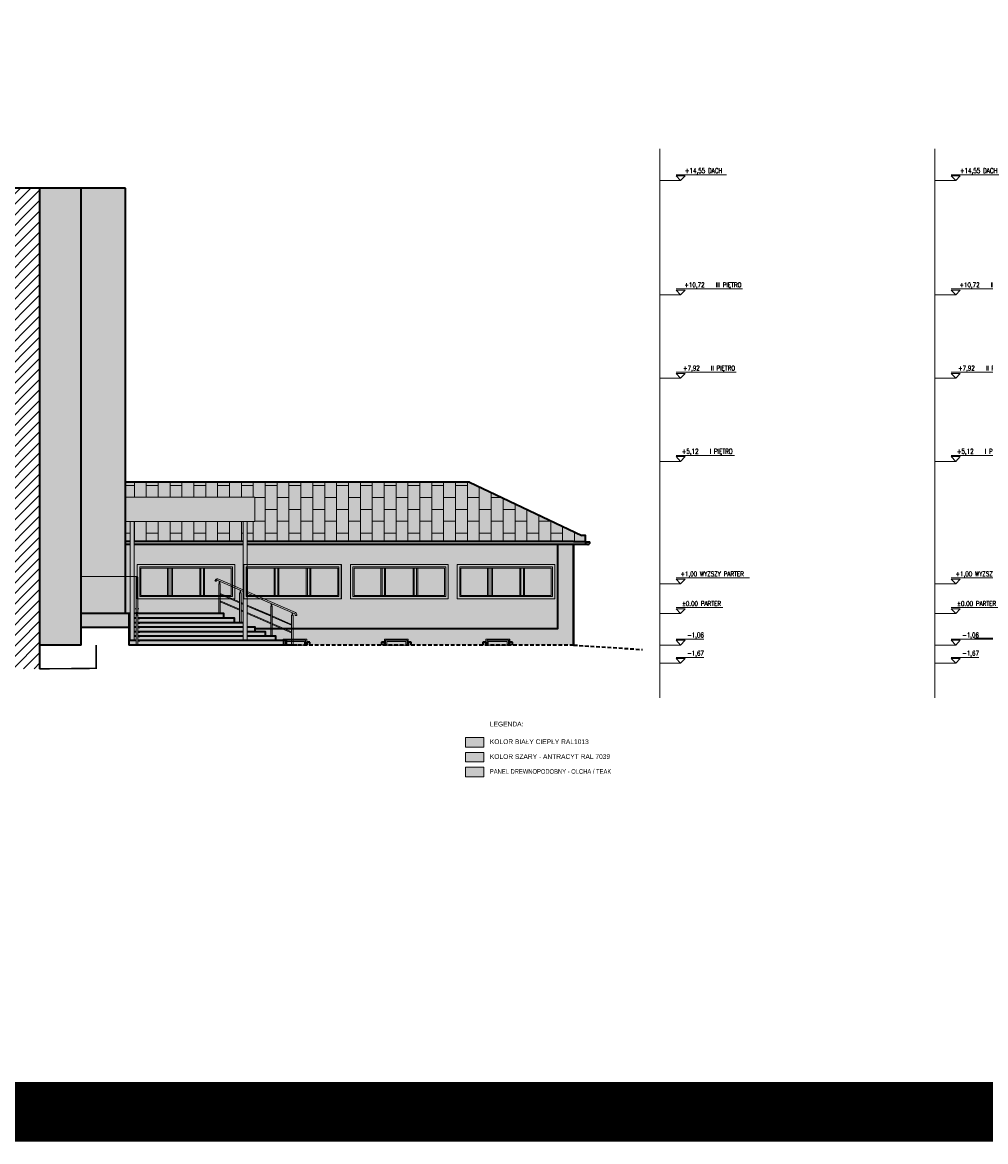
# Model space of a CAD drawing. Header units: inches. Extents: x 0 to 111471, y -105323 to 11070.
# Tile 211 of 256: x 49060 to 52299, y -39080 to -35317. Entities that reach past the tile are written whole.
import ezdxf
from ezdxf.enums import TextEntityAlignment as Align

# ---------------------------------------------------------------- set-up
doc = ezdxf.new("R2010")
doc.units = ezdxf.units.IN
doc.header["$MEASUREMENT"] = 0
doc.linetypes.add('DASHDOTX2', pattern=[50.8, 25.4, -12.7, 0, -12.7])
doc.linetypes.add('DASHED', pattern=[19.05, 12.7, -6.35])
for name, color, linetype, lineweight in [('888 drzwi i okna', 4, 'Continuous', 0), ('888 hatch antracyt szary', 251, 'Continuous', 0), ('888 hatch drewno', 35, 'Continuous', 0), ('888 hatch jasny beż', 7, 'Continuous', 0), ('888 opisy', 3, 'Continuous', 0), ('888 osie', 5, 'DASHDOTX2', 13), ('888 projektowane elementy', 6, 'Continuous', 13), ('888 sciany istniejące', 2, 'Continuous', 35), ('888 widok', 8, 'Continuous', 0)]:
    doc.layers.add(name, color=color, linetype=linetype, lineweight=lineweight)
doc.layers.add('888 opisy kolorow', color=11, linetype='Continuous')
doc.styles.get("Standard").update_dxf_attribs({"font": 'arial.ttf'})
doc.styles.add('TS 100_opisy', font='romans.shx', dxfattribs={"width": 0.7, "height": 16})
doc.styles.add('TS 100_STANDARD', font='arial.ttf', dxfattribs={"width": 0.8, "height": 16})

# ---------------------------------------------------------------- blocks, each defined once
blk = doc.blocks.new('G$C9D336F95')
for points in [[(0, 0), (0, -116), (328, -116), (328, 0)], [(8, -8), (8, -108), (320, -108), (320, -8)], [(12, -12), (12, -104), (316, -104), (316, -12)]]:
    blk.add_lwpolyline(points, close=True)
for points in [[(102, -12), (102, -104)], [(106, -12), (106, -104)], [(114, -12), (114, -104)], [(118, -12), (118, -104)], [(210, -12), (210, -104)], [(214, -12), (214, -104)], [(222, -12), (222, -104)], [(226, -12), (226, -104)]]:
    blk.add_lwpolyline(points)
blk = doc.blocks.new('G$CD9118410')
for points in [[(-316.7, 116), (0, 116), (0, 0), (-316.7, 0)], [(-316.7, 108), (-8, 108), (-8, 8), (-316.7, 8)], [(-226, 104), (-226, 12)], [(-222, 104), (-222, 12)], [(-214, 104), (-214, 12)], [(-210, 104), (-210, 12)], [(-118, 104), (-118, 12)], [(-114, 104), (-114, 12)], [(-106, 104), (-106, 12)], [(-102, 104), (-102, 12)]]:
    blk.add_lwpolyline(points)
blk.add_lwpolyline([(-12, 104), (-12, 12), (-316, 12), (-316, 104)], close=True)
blk = doc.blocks.new('bgfrbgft')
at = {"layer": '888 projektowane elementy', "ltscale": 0.01}
h = blk.add_hatch(color=7, dxfattribs=at)
h.dxf.hatch_style = 1
h.paths.add_polyline_path([(8438.8, -287.6), (8110.8, -287.6), (8110.8, -403.6), (8438.8, -403.6)])
h.paths.add_polyline_path([(8430.8, -295.6), (8430.8, -395.6), (8118.8, -395.6), (8118.8, -295.6)], flags=16)
h.paths.add_polyline_path([(8426.8, -299.6), (8426.8, -391.6), (8122.8, -391.6), (8122.8, -299.6)], flags=0)
h.paths.add_polyline_path([(8332.8, -299.6), (8324.8, -299.6), (8324.8, -391.6), (8332.8, -391.6)], flags=0)
h.paths.add_polyline_path([(8216.8, -391.6), (8224.8, -391.6), (8224.8, -299.6), (8216.8, -299.6)], flags=0)
h = blk.add_hatch(color=7, dxfattribs=at)
h.dxf.hatch_style = 1
h.paths.add_polyline_path([(8118.8, -295.6), (8118.8, -395.6), (8430.8, -395.6), (8430.8, -295.6)])
h.paths.add_polyline_path([(8426.8, -299.6), (8426.8, -391.6), (8122.8, -391.6), (8122.8, -299.6)], flags=16)
h = blk.add_hatch(color=7, dxfattribs=at)
h.dxf.hatch_style = 1
h.paths.add_polyline_path([(8212.8, -391.6), (8216.8, -391.6), (8216.8, -299.6), (8212.8, -299.6)])
h.paths.add_polyline_path([(8228.8, -299.6), (8224.8, -299.6), (8224.8, -391.6), (8228.8, -391.6)])
h.paths.add_polyline_path([(8320.8, -391.6), (8324.8, -391.6), (8324.8, -299.6), (8320.8, -299.6)])
h.paths.add_polyline_path([(8336.8, -299.6), (8332.8, -299.6), (8332.8, -391.6), (8336.8, -391.6)])
h = blk.add_hatch(color=7, dxfattribs=at)
h.dxf.hatch_style = 1
h.paths.add_polyline_path([(8216.8, -391.6), (8224.8, -391.6), (8224.8, -299.6), (8216.8, -299.6)])
h.paths.add_polyline_path([(8332.8, -299.6), (8324.8, -299.6), (8324.8, -391.6), (8332.8, -391.6)])
at = {"layer": '888 widok', "ltscale": 0.01}
h = blk.add_hatch(color=253, dxfattribs=at)
h.dxf.hatch_style = 1
h.paths.add_polyline_path([(8212.8, -391.6), (8212.8, -299.6), (8122.8, -299.6), (8122.8, -391.6)])
h.paths.add_polyline_path([(8320.8, -299.6), (8228.8, -299.6), (8228.8, -391.6), (8320.8, -391.6)])
h.paths.add_polyline_path([(8336.8, -299.6), (8336.8, -391.6), (8426.8, -391.6), (8426.8, -299.6)])
at = {"layer": '888 drzwi i okna', "ltscale": 1.6}
for points in [[(8438.8, -287.6), (8438.8, -403.6), (8110.8, -403.6), (8110.8, -287.6)], [(8430.8, -295.6), (8430.8, -395.6), (8118.8, -395.6), (8118.8, -295.6)], [(8426.8, -299.6), (8426.8, -391.6), (8122.8, -391.6), (8122.8, -299.6)]]:
    blk.add_lwpolyline(points, close=True, dxfattribs=at)
for points in [[(8212.8, -299.6), (8212.8, -391.6)], [(8216.8, -299.6), (8216.8, -391.6)], [(8224.8, -299.6), (8224.8, -391.6)], [(8228.8, -299.6), (8228.8, -391.6)], [(8320.8, -299.6), (8320.8, -391.6)], [(8324.8, -299.6), (8324.8, -391.6)], [(8332.8, -299.6), (8332.8, -391.6)], [(8336.8, -299.6), (8336.8, -391.6)]]:
    blk.add_lwpolyline(points, dxfattribs=at)
blk = doc.blocks.new('hgfd')
at = {"layer": '888 projektowane elementy', "ltscale": 0.01}
h = blk.add_hatch(color=252, dxfattribs=at)
h.dxf.hatch_style = 1
h.paths.add_polyline_path([(7952.8, 176, 0.482374), (7944.6, 170.4), (7944.2, 168.2), (7948, 167.9), (7948.8, 170.4, -0.494464), (7950.6, 171.5), (8038.4, 133.5), (8038.4, 138.9)])
h.paths.add_polyline_path([(8030.9, 128.7), (8025.9, 128.7), (8025.9, 30.4), (8030.9, 30.4)])
h.paths.add_polyline_path([(7960.9, 159.7), (7955.9, 159.7), (7955.9, 61.4), (7960.9, 61.4)])
h.paths.add_polyline_path([(7959.4, 167.7), (7957.4, 168.6), (7957.4, 159.7), (7959.4, 159.7)], flags=17)
h.paths.add_polyline_path([(8029.4, 137.4), (8027.4, 138.3), (8027.4, 128.7), (8029.4, 128.7)])
h.paths.add_polyline_path([(7960.9, 127.1), (7960.9, 123.8), (8025.9, 95.6), (8025.9, 98.9)])
h.paths.add_polyline_path([(7960.9, 102.1), (7960.9, 98.8), (8025.9, 70.6), (8025.9, 73.9)])
h.paths.add_polyline_path([(8038.4, 93.5), (8030.9, 96.7), (8030.9, 93.5), (8038.4, 90.2)])
h.paths.add_polyline_path([(8030.9, 71.7), (8030.9, 68.5), (8038.4, 65.2), (8038.4, 68.5)])
h.paths.add_polyline_path([(8033.4, 30.4), (8023.4, 30.4), (8023.4, 28.4), (8033.4, 28.4)])
h.paths.add_polyline_path([(7963.4, 61.4), (7953.4, 61.4), (7953.4, 59.4), (7963.4, 59.4)])
h.paths.add_polyline_path([(8135.9, 83.7), (8130.9, 83.7), (8130.9, -14.6), (8135.9, -14.6)])
h.paths.add_polyline_path([(8138.4, -14.6), (8128.4, -14.6), (8128.4, -16.6), (8138.4, -16.6)])
h.paths.add_polyline_path([(8134.4, 91.9), (8132.4, 92.8), (8132.4, 83.7), (8134.4, 83.7)], flags=17)
h.paths.add_polyline_path([(8051.4, 133.3), (8051.4, 127.9), (8211.3, 58.6, -0.264105), (8213.2, 53.2), (8218.1, 52.3, 0.286077), (8213.9, 62.9)])
h.paths.add_polyline_path([(8204.4, 61.6), (8202.4, 62.4), (8202.4, 53.7), (8204.4, 53.7)], flags=17)
h.paths.add_polyline_path([(8205.9, 53.7), (8200.9, 53.7), (8200.9, -44.6), (8205.9, -44.6)])
h.paths.add_polyline_path([(8208.4, -44.6), (8198.4, -44.6), (8198.4, -46.6), (8208.4, -46.6)])
h.paths.add_polyline_path([(8135.9, 51.2), (8135.9, 48), (8200.9, 19.8), (8200.9, 23.1)])
h.paths.add_polyline_path([(8135.9, 26.2), (8135.9, 23), (8200.9, -5.2), (8200.9, -1.9)])
h.paths.add_polyline_path([(8051.4, 87.9), (8051.4, 84.6), (8130.9, 50.1), (8130.9, 53.4)])
h.paths.add_polyline_path([(8051.4, 62.9), (8051.4, 59.6), (8130.9, 25.1), (8130.9, 28.4)])
at = {"layer": '888 opisy'}
for points in [[(7952.8, 176, 0.482374), (7944.6, 170.4), (7944.2, 168.2)], [(8038.4, 133.5), (7950.8, 171.5, 0.52543), (7948.8, 170.4), (7948, 167.9)], [(8218.1, 52.3, 0.286077), (8213.9, 62.9), (8051.4, 133.3)], [(8213.2, 53.2, 0.264105), (8211.3, 58.6), (8051.4, 127.9)]]:
    blk.add_lwpolyline(points, format="xyb", dxfattribs=at)
for points in [[(7944.2, 168.2), (7948, 167.9)], [(8038.4, 138.9), (7952.8, 176)], [(7955.9, 159.7), (7955.9, 61.4)], [(7955.9, 159.7), (7960.9, 159.7)], [(7957.4, 168.6), (7957.4, 159.7)], [(7959.4, 167.7), (7959.4, 159.7)], [(7960.9, 159.7), (7960.9, 61.4)], [(8025.9, 98.9), (7960.9, 127.1)], [(8025.9, 95.6), (7960.9, 123.8)], [(8025.9, 128.7), (8025.9, 30.4)], [(8030.9, 128.7), (8025.9, 128.7)], [(8027.4, 138.3), (8027.4, 128.7)], [(8029.4, 137.4), (8029.4, 128.7)], [(8030.9, 128.7), (8030.9, 30.4)], [(8038.4, 133.5), (8038.4, 138.9)], [(8051.4, 133.3), (8051.4, 127.9)], [(8025.9, 73.9), (7960.9, 102.1)], [(8025.9, 70.6), (7960.9, 98.8)], [(8038.4, 93.5), (8030.9, 96.7)], [(8038.4, 90.2), (8030.9, 93.5)], [(8038.4, 90.2), (8038.4, 93.5)], [(8130.9, 53.4), (8051.4, 87.9)], [(8051.4, 87.9), (8051.4, 84.6)], [(8130.9, 50.1), (8051.4, 84.6)], [(8130.9, 83.7), (8130.9, -14.6)], [(8135.9, 83.7), (8130.9, 83.7)], [(8132.4, 92.8), (8132.4, 83.7)], [(8134.4, 91.9), (8134.4, 83.7)], [(8135.9, 83.7), (8135.9, -14.6)], [(7963.4, 59.4), (7963.4, 61.4), (7953.4, 61.4), (7953.4, 59.4)], [(7963.4, 59.4), (7953.4, 59.4)], [(8038.4, 68.5), (8030.9, 71.7)], [(8038.4, 65.2), (8030.9, 68.5)], [(8038.4, 65.2), (8038.4, 68.5)], [(8130.9, 28.4), (8051.4, 62.9)], [(8051.4, 62.9), (8051.4, 59.6)], [(8130.9, 25.1), (8051.4, 59.6)], [(8200.9, 23.1), (8135.9, 51.2)], [(8200.9, 19.8), (8135.9, 48)], [(8200.9, 53.7), (8200.9, -44.6)], [(8205.9, 53.7), (8200.9, 53.7)], [(8202.4, 62.4), (8202.4, 53.7)], [(8204.4, 61.6), (8204.4, 53.7)], [(8205.9, 53.7), (8205.9, -44.6)], [(8218.1, 52.3), (8213.2, 53.2)], [(8033.4, 28.4), (8033.4, 30.4), (8023.4, 30.4), (8023.4, 28.4)], [(8033.4, 28.4), (8023.4, 28.4)], [(8200.9, -1.9), (8135.9, 26.2)], [(8200.9, -5.2), (8135.9, 23)], [(8138.4, -16.6), (8138.4, -14.6), (8128.4, -14.6), (8128.4, -16.6)], [(8138.4, -16.6), (8128.4, -16.6)], [(8208.4, -46.6), (8208.4, -44.6), (8198.4, -44.6), (8198.4, -46.6)], [(8208.4, -46.6), (8198.4, -46.6)]]:
    blk.add_lwpolyline(points, dxfattribs=at)
blk = doc.blocks.new('sdfg')
at = {"layer": '888 projektowane elementy', "ltscale": 0.01}
h = blk.add_hatch(color=252, dxfattribs=at)
h.dxf.hatch_style = 1
h.paths.add_polyline_path([(7915.4, 72.8, 1), (7910.4, 72.8, 1)])
h.paths.add_polyline_path([(7915.4, 72.8, -1), (7910.4, 72.8), (7910.4, -48.2, -1), (7915.4, -48.2)])
h.paths.add_polyline_path([(7910.4, -48.2, 1), (7915.4, -48.2, 1)])
h.paths.add_polyline_path([(7913.9, -50.5, -0.208712), (7911.9, -50.5), (7911.9, -55.4), (7913.9, -55.4)])
h.paths.add_polyline_path([(7915.4, -55.4), (7910.4, -55.4), (7910.4, -153.7), (7915.4, -153.7)])
h.paths.add_polyline_path([(7917.9, -155.7), (7917.9, -153.7), (7907.9, -153.7), (7907.9, -155.7)])
at = {"layer": '888 opisy'}
for points in [[(7910.4, 72.8), (7910.4, -48.2)], [(7915.4, -48.2), (7915.4, 72.8)], [(7910.4, -153.7), (7910.4, -55.4), (7915.4, -55.4), (7915.4, -153.7)], [(7911.9, -50.5), (7911.9, -55.4)], [(7913.9, -50.5), (7913.9, -55.4)], [(7907.9, -155.7), (7907.9, -153.7), (7917.9, -153.7), (7917.9, -155.7)], [(7907.9, -155.7), (7917.9, -155.7)]]:
    blk.add_lwpolyline(points, dxfattribs=at)
for centre in [(7912.9, 72.8), (7912.9, -48.2)]:
    blk.add_circle(centre, 2.5, dxfattribs=at)
blk = doc.blocks.new('WEDFVDSDV')
at = {"layer": '888 projektowane elementy', "ltscale": 0.01}
h = blk.add_hatch(color=7, dxfattribs=at)
h.dxf.hatch_style = 1
h.paths.add_polyline_path([(8935.9, 377.2), (8935.9, 361.2), (8939.9, 361.2), (8939.9, 381.2), (8859.9, 381.2), (8859.9, 361.2), (8863.9, 361.2), (8863.9, 377.2)])
h = blk.add_hatch(color=7, dxfattribs=at)
h.dxf.hatch_style = 1
h.paths.add_polyline_path([(8931.9, 373.2), (8931.9, 361.2), (8935.9, 361.2), (8935.9, 377.2), (8863.9, 377.2), (8863.9, 361.2), (8867.9, 361.2), (8867.9, 373.2)])
at = {"layer": '888 widok', "ltscale": 0.01}
h = blk.add_hatch(color=253, dxfattribs=at)
h.dxf.hatch_style = 1
h.paths.add_polyline_path([(8931.9, 361.2), (8931.9, 373.2), (8867.9, 373.2), (8867.9, 361.2)])
at = {"layer": '888 drzwi i okna'}
for points in [[(8859.9, 361.2), (8859.9, 381.2), (8939.9, 381.2), (8939.9, 361.2)], [(8863.9, 361.2), (8863.9, 377.2), (8935.9, 377.2), (8935.9, 361.2)], [(8859.9, 361.2), (8939.9, 361.2)], [(8867.9, 361.2), (8867.9, 373.2), (8931.9, 373.2), (8931.9, 361.2)]]:
    blk.add_lwpolyline(points, dxfattribs=at)
blk = doc.blocks.new('GFEDCVF')
at = {"layer": '888 projektowane elementy'}
blk.add_blockref('WEDFVDSDV', (0, 0), dxfattribs=at)
blk = doc.blocks.new('*U269')
blk.add_line((70.7, 10), (-7.5, 10))
for points in [[(0, 0), (-7.5, 8), (-7.5, 8)], [(-7.5, 8), (7.5, 8), (7.5, 8)], [(0, 0), (7.5, 8), (7.5, 8)]]:
    blk.add_lwpolyline(points)
blk.add_attdef('PSW', text='', height=8).set_placement((39.1, 12.9), align=Align.RIGHT)
blk = doc.blocks.new('*U13')
blk.add_line((39.1, 10), (-7.5, 10))
for points in [[(0, 0), (-7.5, 8), (-7.5, 8)], [(-7.5, 8), (7.5, 8), (7.5, 8)], [(0, 0), (7.5, 8), (7.5, 8)]]:
    blk.add_lwpolyline(points)
blk.add_attdef('PSW', text='', height=8).set_placement((39.1, 12.9), align=Align.RIGHT)
blk = doc.blocks.new('*U270')
blk.add_line((115.8, 10), (-7.5, 10))
for points in [[(0, 0), (-7.5, 8), (-7.5, 8)], [(-7.5, 8), (7.5, 8), (7.5, 8)], [(0, 0), (7.5, 8), (7.5, 8)]]:
    blk.add_lwpolyline(points)
blk.add_attdef('PSW', text='', height=8).set_placement((39.1, 12.9), align=Align.RIGHT)
blk = doc.blocks.new('*U271')
blk.add_line((90.5, 10), (-7.5, 10))
for points in [[(0, 0), (-7.5, 8), (-7.5, 8)], [(-7.5, 8), (7.5, 8), (7.5, 8)], [(0, 0), (7.5, 8), (7.5, 8)]]:
    blk.add_lwpolyline(points)
blk.add_attdef('PSW', text='', height=8).set_placement((39.1, 12.9), align=Align.RIGHT)
blk = doc.blocks.new('*U272')
blk.add_line((93.3, 10), (-7.5, 10))
for points in [[(0, 0), (-7.5, 8), (-7.5, 8)], [(-7.5, 8), (7.5, 8), (7.5, 8)], [(0, 0), (7.5, 8), (7.5, 8)]]:
    blk.add_lwpolyline(points)
blk.add_attdef('PSW', text='', height=8).set_placement((39.1, 12.9), align=Align.RIGHT)
blk = doc.blocks.new('*U273')
blk.add_line((104, 10), (-7.5, 10))
for points in [[(0, 0), (-7.5, 8), (-7.5, 8)], [(-7.5, 8), (7.5, 8), (7.5, 8)], [(0, 0), (7.5, 8), (7.5, 8)]]:
    blk.add_lwpolyline(points)
blk.add_attdef('PSW', text='', height=8).set_placement((39.1, 12.9), align=Align.RIGHT)
blk = doc.blocks.new('*U274')
blk.add_line((76.8, 10), (-7.5, 10))
for points in [[(0, 0), (-7.5, 8), (-7.5, 8)], [(-7.5, 8), (7.5, 8), (7.5, 8)], [(0, 0), (7.5, 8), (7.5, 8)]]:
    blk.add_lwpolyline(points)
blk.add_attdef('PSW', text='', height=8).set_placement((39.1, 12.9), align=Align.RIGHT)
blk = doc.blocks.new('G$C8580B5A5')
at = {"layer": '888 opisy'}
blk.add_line((0, -283.1), (0, 1562.8), dxfattribs=at)
for points in [[(70.2, 1455.7), (0, 1455.7)], [(70.2, 1071.7), (0, 1071.7)], [(70.2, 791.7), (0, 791.7)], [(70.2, 511.7), (0, 511.7)], [(70.2, 99.7), (0, 99.7)], [(70.2, 0), (0, 0)], [(70.2, -106), (0, -106)], [(70.2, -167.3), (0, -167.3)]]:
    blk.add_lwpolyline(points, dxfattribs=at)
ref = blk.add_blockref('*U274', (70.2, 1455.7), dxfattribs=dict(at, xscale=2, yscale=2, zscale=2))
ref.add_attrib('PSW', '+14,55 DACH', dxfattribs={"layer": '0', "height": 16, "style": 'TS 100_opisy', "width": 0.7}).set_placement((210.2, 1476.6), align=Align.BOTTOM_RIGHT)
ref = blk.add_blockref('*U273', (70.2, 1071.7), dxfattribs=dict(at, xscale=2, yscale=2, zscale=2))
ref.add_attrib('PSW', '+10,72    III PIĘTRO', dxfattribs={"layer": '0', "height": 16, "style": 'TS 100_opisy', "width": 0.7}).set_placement((274.4, 1092.6), align=Align.BOTTOM_RIGHT)
ref = blk.add_blockref('*U272', (70.2, 791.7), dxfattribs=dict(at, xscale=2, yscale=2, zscale=2))
ref.add_attrib('PSW', '+7,92    II PIĘTRO', dxfattribs={"layer": '0', "height": 16, "style": 'TS 100_opisy', "width": 0.7}).set_placement((253.5, 812.6), align=Align.BOTTOM_RIGHT)
at = {"layer": '888 opisy', "color": 254}
ref = blk.add_blockref('*U271', (70.2, 511.7), dxfattribs=dict(at, xscale=2, yscale=2, zscale=2))
ref.add_attrib('PSW', '+5,12    I PIĘTRO', dxfattribs={"layer": '0', "height": 16, "style": 'TS 100_opisy', "width": 0.7}).set_placement((244.8, 532.6), align=Align.BOTTOM_RIGHT)
at = {"layer": '888 opisy'}
ref = blk.add_blockref('*U270', (70.2, 99.7), dxfattribs=dict(at, xscale=2, yscale=2, zscale=2))
ref.add_attrib('PSW', '+1,00 WYZSZY PARTER', dxfattribs={"layer": '0', "height": 16, "style": 'TS 100_opisy', "width": 0.7}).set_placement((282.9, 120.6), align=Align.BOTTOM_RIGHT)
ref = blk.add_blockref('*U269', (70.2, 0), dxfattribs=dict(at, xscale=2, yscale=2, zscale=2))
ref.add_attrib('PSW', '%%p0.00 PARTER', dxfattribs={"layer": '0', "height": 16, "style": 'TS 100_opisy', "width": 0.7}).set_placement((206, 20.9), align=Align.BOTTOM_RIGHT)
ref = blk.add_blockref('*U13', (70.2, -106), dxfattribs=dict(at, xscale=2, yscale=2, zscale=2))
ref.add_attrib('PSW', '-1,06', dxfattribs={"layer": '0', "height": 16, "style": 'TS 100_opisy', "width": 0.7}).set_placement((148.4, -85.1), align=Align.BOTTOM_RIGHT)
ref = blk.add_blockref('*U13', (70.2, -167.3), dxfattribs=dict(at, xscale=2, yscale=2, zscale=2))
ref.add_attrib('PSW', '-1,67', dxfattribs={"layer": '0', "height": 16, "style": 'TS 100_opisy', "width": 0.7}).set_placement((148.4, -146.4), align=Align.BOTTOM_RIGHT)

msp = doc.modelspace()

# ---------------------------------------------------------------- hatches: boundary and pattern name
at = {"layer": '888 hatch antracyt szary', "ltscale": 0.01}
h = msp.add_hatch(color=256, dxfattribs=at)
h.dxf.hatch_style = 1
h.paths.add_polyline_path([(49119.299, -37410.735), (49257.977, -37410.678), (49257.977, -35874.678), (49118.664, -35874.678)])
h.paths.add_polyline_path([(49417.977, -37350.678), (49417.977, -37304.678), (49257.977, -37304.678), (49257.977, -37350.678)])
h = msp.add_hatch(color=256, dxfattribs=at)
h.dxf.hatch_style = 1
h.paths.add_polyline_path([(49406.664, -35874.678), (49257.977, -35874.678), (49257.977, -37179.678), (49406.664, -37179.678), (49406.664, -36994.678)])
h.paths.add_polyline_path([(49257.977, -37179.678), (49257.977, -37304.678), (49406.664, -37304.678), (49406.664, -37179.678)])
h = msp.add_hatch(color=256, dxfattribs=at)
h.dxf.hatch_style = 1
h.paths.add_polyline_path([(49406.664, -36862.678), (49406.664, -36913.03), (49842.227, -36913.03), (49842.227, -36994.678), (49815.977, -36994.678), (49815.977, -37062.678), (50913.664, -37062.678), (50953.664, -37062.678), (50953.664, -37042.678), (50941.164, -37042.678), (50563.664, -36862.678)])
h.paths.add_polyline_path([(49802.977, -37062.678), (49802.977, -36994.678), (49435.977, -36994.678), (49435.977, -37062.678)], flags=17)
h.paths.add_polyline_path([(49406.664, -37062.678), (49422.977, -37062.678), (49422.977, -36994.678), (49406.664, -36994.678)], flags=17)
h = msp.add_hatch(color=256, dxfattribs=at)
h.dxf.hatch_style = 1
h.paths.add_polyline_path([(49435.977, -36994.678), (49422.977, -36994.678), (49422.977, -37179.678), (49435.977, -37179.678)])
h.paths.add_polyline_path([(49842.227, -36913.03), (49406.664, -36913.03), (49406.664, -36994.678), (49842.227, -36994.678)])
h.paths.add_polyline_path([(49815.977, -36994.678), (49802.977, -36994.678), (49802.977, -37354.678), (49815.977, -37354.678)])
h.paths.add_polyline_path([(49815.977, -37354.678), (49802.977, -37354.678), (49802.977, -37395.678), (49815.977, -37395.678)])
h.paths.add_polyline_path([(49435.977, -37179.678), (49422.977, -37179.678), (49422.977, -37395.678), (49435.977, -37395.678)])
h = msp.add_hatch(color=256, dxfattribs=at)
h.dxf.hatch_style = 1
h.paths.add_polyline_path([(50968.697, -37063.529), (50953.697, -37063.529, 1.2198039)])
h.paths.add_polyline_path([(49815.977, -37062.678), (49815.977, -37072.678), (50961.197, -37072.678, -0.50900384), (50953.919, -37062.678), (50913.664, -37062.678)])
h.paths.add_polyline_path([(49802.977, -37072.678), (49802.977, -37062.678), (49435.977, -37062.678), (49435.977, -37072.678)])
h.paths.add_polyline_path([(49406.664, -37062.678), (49406.664, -37072.678), (49422.977, -37072.678), (49422.977, -37062.678)])
h = msp.add_hatch(color=256, dxfattribs=at)
h.dxf.hatch_style = 1
h.paths.add_polyline_path([(49842.977, -37354.678), (49842.977, -37365.678), (49877.977, -37365.678), (49877.977, -37380.678), (49892.977, -37380.678), (49892.977, -37378.678), (49895.477, -37378.678), (49895.477, -37354.678)])
h.paths.add_polyline_path([(49931.778, -37354.678), (49900.477, -37354.678), (49900.477, -37378.678), (49902.977, -37378.678), (49902.977, -37380.678), (49912.977, -37380.678), (49912.977, -37395.678), (49936.664, -37395.678), (49936.664, -37390.678), (49965.477, -37390.678), (49965.477, -37369.281)])
h.paths.add_polyline_path([(49965.477, -37366.011), (49965.477, -37354.678), (49939.323, -37354.678)], flags=17)
h.paths.add_polyline_path([(49970.477, -37354.678), (49970.477, -37408.678), (49972.977, -37408.678), (50016.664, -37408.771), (50016.664, -37400.678), (50026.664, -37400.678), (50026.664, -37410.678), (50267.664, -37410.678), (50267.664, -37400.678), (50277.664, -37400.678), (50277.664, -37410.678), (50357.664, -37410.678), (50357.664, -37400.678), (50367.664, -37400.678), (50367.664, -37410.678), (50608.664, -37410.678), (50608.664, -37400.678), (50618.664, -37400.678), (50618.664, -37410.678), (50698.664, -37410.678), (50698.664, -37400.678), (50708.664, -37400.678), (50708.664, -37410.678), (50913.664, -37410.678), (50913.664, -37072.678), (50860.664, -37072.678), (50860.664, -37354.678)])
h = msp.add_hatch(color=256, dxfattribs=at)
h.dxf.hatch_style = 1
h.paths.add_polyline_path([(50026.664, -37410.678), (50026.664, -37400.678), (50016.664, -37400.678), (50016.664, -37410.678)])
h.paths.add_polyline_path([(50277.664, -37410.678), (50277.664, -37400.678), (50267.664, -37400.678), (50267.664, -37410.678)])
h.paths.add_polyline_path([(50357.664, -37400.678), (50357.664, -37410.678), (50367.664, -37410.678), (50367.664, -37400.678)])
h.paths.add_polyline_path([(50608.664, -37410.678), (50618.664, -37410.678), (50618.664, -37400.678), (50608.664, -37400.678)])
h.paths.add_polyline_path([(50698.664, -37410.678), (50708.664, -37410.678), (50708.664, -37400.678), (50698.664, -37400.678)])
h = msp.add_hatch(color=256, dxfattribs=at)
h.dxf.hatch_style = 1
h.paths.add_polyline_path([(50611.949, -37771.77), (50550.029, -37771.77), (50550.029, -37803.525), (50611.949, -37803.525)])
at = {"layer": '888 hatch drewno', "ltscale": 0.01}
h = msp.add_hatch(color=256, dxfattribs=at)
h.dxf.hatch_style = 1
h.paths.add_polyline_path([(50611.949, -37821.77), (50550.029, -37821.77), (50550.029, -37853.525), (50611.949, -37853.525)])
at = {"layer": '888 hatch jasny beż', "ltscale": 0.01}
h = msp.add_hatch(color=256, dxfattribs=at)
h.dxf.hatch_style = 1
h.paths.add_polyline_path([(49422.977, -37072.678), (49406.664, -37072.678), (49406.664, -37179.678), (49422.977, -37179.678)])
h.paths.add_polyline_path([(49422.977, -37179.678), (49406.664, -37179.678), (49406.664, -37304.678), (49422.977, -37304.678)])
h.paths.add_polyline_path([(49802.977, -37072.678), (49435.977, -37072.678), (49435.977, -37179.678), (49445.477, -37179.678, -0.12426689), (49446.664, -37179.977), (49446.664, -37139.678), (49774.664, -37139.678), (49774.664, -37212.876), (49802.977, -37225.145)])
h.paths.add_polyline_path([(49442.977, -37182.178, -0.41421356), (49445.477, -37179.678), (49435.977, -37179.678), (49435.977, -37304.678), (49443.477, -37304.678, -0.16227766), (49442.977, -37303.178)])
h.paths.add_polyline_path([(49720.477, -37255.678), (49447.977, -37255.678), (49447.977, -37303.178, -0.16227766), (49447.477, -37304.678), (49717.977, -37304.678), (49717.977, -37302.678), (49720.477, -37302.678)])
h.paths.add_polyline_path([(49790.477, -37293.447), (49725.477, -37265.281), (49725.477, -37302.678), (49727.977, -37302.678), (49727.977, -37304.678), (49737.977, -37304.678), (49790.477, -37304.678)])
h.paths.add_polyline_path([(49790.477, -37268.447), (49761.009, -37255.678), (49725.477, -37255.678), (49725.477, -37262.011), (49790.477, -37290.178)])
h.paths.add_polyline_path([(49790.477, -37235.414), (49791.977, -37235.414), (49791.977, -37225.828), (49774.664, -37218.325), (49774.664, -37255.678), (49768.554, -37255.678), (49790.477, -37265.178)])
h.paths.add_polyline_path([(49802.977, -37230.594), (49793.977, -37226.694), (49793.977, -37235.414), (49795.477, -37235.414), (49795.477, -37267.344), (49802.977, -37270.594)])
h.paths.add_polyline_path([(49802.977, -37273.864), (49795.477, -37270.614), (49795.477, -37292.344), (49802.977, -37295.594)])
h.paths.add_polyline_path([(49802.977, -37298.864), (49795.477, -37295.614), (49795.477, -37304.678), (49802.977, -37304.678)])
h.paths.add_polyline_path([(49815.977, -37279.497), (49815.977, -37301.228), (49895.477, -37335.678), (49895.477, -37313.947)], flags=17)
h.paths.add_polyline_path([(49815.977, -37304.497), (49815.977, -37350.678), (49842.977, -37350.678), (49842.977, -37354.678), (49895.477, -37354.678), (49895.477, -37338.947)], flags=17)
h.paths.add_polyline_path([(49802.977, -37304.678), (49795.477, -37304.678), (49795.477, -37333.678), (49797.977, -37333.678), (49797.977, -37335.678), (49802.977, -37335.678)])
h.paths.add_polyline_path([(49790.477, -37304.678), (49737.977, -37304.678), (49737.977, -37320.678), (49772.977, -37320.678), (49772.977, -37335.678), (49787.977, -37335.678), (49787.977, -37333.678), (49790.477, -37333.678)])
h.paths.add_polyline_path([(49896.977, -37271.328), (49860.862, -37255.678), (49815.977, -37255.678), (49815.977, -37276.228), (49895.477, -37310.678), (49895.477, -37280.414), (49896.977, -37280.414)], flags=17)
h.paths.add_polyline_path([(50860.664, -37072.678), (49815.977, -37072.678), (49815.977, -37139.678), (50132.664, -37139.678), (50132.664, -37255.678), (49873.437, -37255.678), (49978.415, -37301.168, -0.28607691), (49982.675, -37311.797), (49977.752, -37310.921, 0.2641047), (49975.832, -37305.498), (49968.977, -37302.528), (49968.977, -37310.414), (49970.477, -37310.414), (49970.477, -37354.678), (50860.664, -37354.678)])
h.paths.add_polyline_path([(50163.664, -37255.678), (50163.664, -37139.678), (50491.664, -37139.678), (50491.664, -37255.678)], flags=16)
h.paths.add_polyline_path([(50171.664, -37247.678), (50171.664, -37147.678), (50483.664, -37147.678), (50483.664, -37247.678)], flags=0)
h.paths.add_polyline_path([(50175.664, -37243.678), (50175.664, -37151.678), (50479.664, -37151.678), (50479.664, -37243.678)], flags=0)
h.paths.add_polyline_path([(49966.977, -37301.661), (49898.977, -37272.194), (49898.977, -37280.414), (49900.477, -37280.414), (49900.477, -37312.844), (49965.477, -37341.011), (49965.477, -37310.414), (49966.977, -37310.414)], flags=17)
h.paths.add_polyline_path([(49900.477, -37316.114), (49900.477, -37337.844), (49939.323, -37354.678), (49965.477, -37354.678), (49965.477, -37344.281)], flags=17)
h.paths.add_polyline_path([(49900.477, -37341.114), (49900.477, -37354.678), (49931.778, -37354.678)], flags=16)
h = msp.add_hatch(color=256, dxfattribs=at)
h.dxf.hatch_style = 1
h.paths.add_polyline_path([(50611.949, -37721.77), (50550.029, -37721.77), (50550.029, -37753.525), (50611.949, -37753.525)])
at = {"layer": '888 projektowane elementy', "ltscale": 0.01}
h = msp.add_hatch(dxfattribs=at)
h.set_pattern_fill('AR-B816', color=256, scale=5, angle=90)
h.set_pattern_definition([(90, (41756.616, -37834.457), (-40, 2e-15), []), (180, (41756.616, -37834.457), (-40, -40), [40, -40])])
h.paths.add_polyline_path([(50913.664, -37062.678), (50953.664, -37062.678), (50953.664, -37042.678), (50941.164, -37042.678), (50563.664, -36862.678), (49406.664, -36862.678), (49406.664, -36913.03), (49842.227, -36913.03), (49842.227, -36994.678), (49815.977, -36994.678), (49815.977, -37062.678)])
h.paths.add_polyline_path([(49802.977, -37062.678), (49802.977, -36994.678), (49435.977, -36994.678), (49435.977, -37062.678)], flags=17)
h.paths.add_polyline_path([(49422.977, -36994.678), (49406.664, -36994.678), (49406.664, -37062.678), (49422.977, -37062.678)], flags=17)
h = msp.add_hatch(color=36, dxfattribs=at)
h.dxf.hatch_style = 1
h.paths.add_polyline_path([(49947.977, -37395.678), (49912.977, -37395.678), (49447.977, -37395.678), (49447.977, -37408.678), (49450.477, -37408.678), (49450.477, -37410.678), (49947.977, -37410.678)])
h.paths.add_polyline_path([(49912.977, -37380.678), (49877.977, -37380.678), (49815.977, -37380.678), (49815.977, -37395.678), (49912.977, -37395.678)])
h.paths.add_polyline_path([(49877.977, -37365.678), (49842.977, -37365.678), (49815.977, -37365.678), (49815.977, -37380.678), (49877.977, -37380.678)])
h.paths.add_polyline_path([(49842.977, -37350.678), (49815.977, -37350.678), (49815.977, -37365.678), (49842.977, -37365.678)])
h.paths.add_polyline_path([(49802.977, -37335.678), (49772.977, -37335.678), (49447.977, -37335.678), (49447.977, -37350.678), (49455.477, -37350.678), (49802.977, -37350.678)])
h.paths.add_polyline_path([(49772.977, -37320.678), (49737.977, -37320.678), (49447.977, -37320.678), (49447.977, -37335.678), (49455.477, -37335.678), (49772.977, -37335.678)])
h.paths.add_polyline_path([(49737.977, -37304.678), (49447.477, -37304.678, -0.12966402), (49446.477, -37305.469), (49446.477, -37310.414), (49447.977, -37310.414), (49447.977, -37320.678), (49455.477, -37320.678), (49737.977, -37320.678)])
h.paths.add_polyline_path([(49802.977, -37350.678), (49447.977, -37350.678), (49447.977, -37365.678), (49455.477, -37365.678), (49802.977, -37365.678)])
h.paths.add_polyline_path([(49802.977, -37365.678), (49447.977, -37365.678), (49447.977, -37380.678), (49455.477, -37380.678), (49802.977, -37380.678)])
h.paths.add_polyline_path([(49802.977, -37380.678), (49447.977, -37380.678), (49447.977, -37395.678), (49455.477, -37395.678), (49802.977, -37395.678)])
h.paths.add_polyline_path([(49442.977, -37395.678), (49417.977, -37395.678), (49417.977, -37410.678), (49440.477, -37410.678), (49440.477, -37408.678), (49442.977, -37408.678)])
h.paths.add_polyline_path([(49442.977, -37380.678), (49435.977, -37380.678), (49435.977, -37395.678), (49442.977, -37395.678)])
h.paths.add_polyline_path([(49442.977, -37365.678), (49435.977, -37365.678), (49435.977, -37380.678), (49442.977, -37380.678)])
h.paths.add_polyline_path([(49442.977, -37350.678), (49435.977, -37350.678), (49435.977, -37365.678), (49442.977, -37365.678)])
h.paths.add_polyline_path([(49442.977, -37335.678), (49435.977, -37335.678), (49435.977, -37350.678), (49442.977, -37350.678)])
h.paths.add_polyline_path([(49422.977, -37335.678), (49417.977, -37335.678), (49417.977, -37350.678), (49422.977, -37350.678)])
h.paths.add_polyline_path([(49422.977, -37350.678), (49417.977, -37350.678), (49417.977, -37365.678), (49422.977, -37365.678)])
h.paths.add_polyline_path([(49422.977, -37365.678), (49417.977, -37365.678), (49417.977, -37380.678), (49422.977, -37380.678)])
h.paths.add_polyline_path([(49422.977, -37380.678), (49417.977, -37380.678), (49417.977, -37395.678), (49422.977, -37395.678)])
h.paths.add_polyline_path([(49422.977, -37320.678), (49417.977, -37320.678), (49417.977, -37335.678), (49422.977, -37335.678)])
h.paths.add_polyline_path([(49422.977, -37304.678), (49417.977, -37304.678), (49417.977, -37320.678), (49422.977, -37320.678)])
h.paths.add_polyline_path([(49442.977, -37310.414), (49444.477, -37310.414), (49444.477, -37305.469, -0.12966402), (49443.477, -37304.678), (49435.977, -37304.678), (49435.977, -37320.678), (49442.977, -37320.678)])
h.paths.add_polyline_path([(49442.977, -37320.678), (49435.977, -37320.678), (49435.977, -37335.678), (49442.977, -37335.678)])
at = {"layer": '888 widok', "ltscale": 0.01}
h = msp.add_hatch(dxfattribs=at)
h.set_pattern_fill('ANSI31', color=256, scale=200)
h.set_pattern_definition([(45, (34854.51, -18642.923), (-17.67767, 17.67767), [])])
h.paths.add_polyline_path([(52778.076, -37388.957), (52778.076, -37212.957), (53421.076, -37212.957), (53421.076, -36493.957), (54930.076, -36493.519), (54930.076, -36005.957), (55311.937, -36005.957), (55311.937, -36017.957), (56549.076, -36017.957), (56549.076, -37388.957)])
h.paths.add_polyline_path([(38552.318, -35856.461), (39984.318, -35856.461), (39984.318, -37460.461), (38552.318, -37460.461)])
h.paths.add_polyline_path([(47386.664, -35874.678), (49119.332, -35874.678), (49119.332, -37490.618), (47386.664, -37490.618)])
edge = h.paths.add_edge_path()
edge.add_line((33552.632, -36975.374), (33552.632, -36970.374))
edge.add_line((33879.446, -36975.374), (33552.632, -36975.374))
edge.add_line((33552.632, -36970.374), (33552.632, -36652.374))
edge.add_line((33552.632, -36655.374), (33552.632, -36652.374))
edge.add_line((33552.632, -36652.374), (33879.446, -36675.374))
edge.add_line((33879.446, -36970.374), (33879.446, -36975.374))
edge.add_line((33879.446, -36675.374), (33879.446, -36970.374))

# ---------------------------------------------------------------- linework, layer by layer
at = {"layer": '888 drzwi i okna'}
for points in [[(50618.664, -37410.678), (50618.664, -37390.678), (50698.664, -37390.678), (50698.664, -37410.678)], [(50622.664, -37410.678), (50622.664, -37394.678), (50694.664, -37394.678), (50694.664, -37410.678)], [(50626.664, -37410.678), (50626.664, -37398.678), (50690.664, -37398.678), (50690.664, -37410.678)]]:
    msp.add_lwpolyline(points, dxfattribs=at)
at = {"layer": '888 opisy', "color": 2}
for p, q in [((49422.977, -36994.678), (49422.977, -37395.678)), ((49435.977, -36994.678), (49435.977, -37395.678)), ((49802.977, -37395.678), (49802.977, -36994.678)), ((49815.977, -37395.678), (49815.977, -36994.678))]:
    msp.add_line(p, q, dxfattribs=at)
at = {"layer": '888 opisy'}
msp.add_lwpolyline([(26923.756, -30973.227), (57058.976, -30973.227), (57058.976, -38980.485), (26923.756, -38980.485)], close=True, dxfattribs=at)
for points in [[(49445.477, -37179.678), (49257.977, -37179.678)], [(49442.977, -37182.178), (49442.977, -37303.178)], [(49447.977, -37303.178), (49447.977, -37182.178)], [(49442.977, -37189.414), (49442.977, -37287.678)], [(49447.977, -37189.414), (49447.977, -37287.678)], [(49717.384, -37188.055), (49708.455, -37192.558), (49707.796, -37194.676)], [(49712.57, -37196.162), (49707.796, -37194.676)], [(49802.977, -37225.145), (49717.384, -37188.055)], [(49720.477, -37204.414), (49720.477, -37302.678)], [(49721.977, -37195.494), (49721.977, -37204.414)], [(49723.977, -37196.361), (49723.977, -37204.414)], [(49725.477, -37204.414), (49725.477, -37302.678)], [(49790.477, -37265.178), (49725.477, -37237.011)], [(49790.477, -37268.447), (49725.477, -37240.281)], [(49790.477, -37235.414), (49790.477, -37333.678)], [(49795.477, -37235.414), (49790.477, -37235.414)], [(49791.977, -37225.828), (49791.977, -37235.414)], [(49793.977, -37226.694), (49793.977, -37235.414)], [(49795.477, -37235.414), (49795.477, -37333.678)], [(49440.477, -37289.678), (49440.477, -37287.678), (49442.977, -37287.678)], [(49447.977, -37287.678), (49450.477, -37287.678), (49450.477, -37289.678)], [(49790.477, -37290.178), (49725.477, -37262.011)], [(49790.477, -37293.447), (49725.477, -37265.281)], [(49802.977, -37270.594), (49795.477, -37267.344)], [(49802.977, -37273.864), (49795.477, -37270.614)], [(49802.977, -37295.594), (49795.477, -37292.344)], [(49802.977, -37298.864), (49795.477, -37295.614)], [(49895.477, -37310.678), (49815.977, -37276.228)], [(49895.477, -37313.947), (49815.977, -37279.497)], [(49895.477, -37280.414), (49895.477, -37378.678)], [(49900.477, -37280.414), (49895.477, -37280.414)], [(49896.977, -37271.328), (49896.977, -37280.414)], [(49898.977, -37272.194), (49898.977, -37280.414)], [(49900.477, -37280.414), (49900.477, -37378.678)], [(49442.977, -37408.678), (49442.977, -37310.414), (49447.977, -37310.414), (49447.977, -37408.678)], [(49444.477, -37305.469), (49444.477, -37310.414)], [(49446.477, -37305.469), (49446.477, -37310.414)], [(49702.977, -37304.678), (49737.977, -37304.678), (49737.977, -37320.678), (49772.977, -37320.678), (49772.977, -37335.678), (49802.977, -37335.678)], [(49727.977, -37304.678), (49727.977, -37302.678), (49717.977, -37302.678), (49717.977, -37304.678)], [(49797.977, -37335.678), (49797.977, -37333.678), (49787.977, -37333.678), (49787.977, -37335.678)], [(49895.477, -37335.678), (49815.977, -37301.228)], [(49895.477, -37338.947), (49815.977, -37304.497)], [(49965.477, -37341.011), (49900.477, -37312.844)], [(49965.477, -37344.281), (49900.477, -37316.114)], [(49965.477, -37310.414), (49965.477, -37408.678)], [(49970.477, -37310.414), (49965.477, -37310.414)], [(49966.977, -37301.661), (49966.977, -37310.414)], [(49968.977, -37302.528), (49968.977, -37310.414)], [(49970.477, -37310.414), (49970.477, -37408.678)], [(49982.675, -37311.797), (49977.752, -37310.921)], [(49815.977, -37350.678), (49842.977, -37350.678), (49842.977, -37365.678), (49877.977, -37365.678), (49877.977, -37380.678), (49912.977, -37380.678), (49912.977, -37395.678), (49947.977, -37395.678), (49947.977, -37410.678), (49982.977, -37410.678)], [(49965.477, -37366.011), (49900.477, -37337.844)], [(49965.477, -37369.281), (49900.477, -37341.114)], [(49440.477, -37410.678), (49440.477, -37408.678), (49450.477, -37408.678), (49450.477, -37410.678)], [(49902.977, -37380.678), (49902.977, -37378.678), (49892.977, -37378.678), (49892.977, -37380.678)], [(49972.977, -37410.678), (49972.977, -37408.678), (49962.977, -37408.678), (49962.977, -37410.678)]]:
    msp.add_lwpolyline(points, dxfattribs=at)
for points in [[(49802.977, -37230.594), (49715.324, -37192.612, 0.52543002), (49713.328, -37193.727), (49712.57, -37196.162)], [(49982.675, -37311.797, 0.28607691), (49978.415, -37301.168), (49815.977, -37230.778)], [(49977.752, -37310.921, 0.2641047), (49975.832, -37305.498), (49815.977, -37236.228)]]:
    msp.add_lwpolyline(points, format="xyb", dxfattribs=at)
at = {"layer": '888 opisy', "ltscale": 0.01}
for points in [[(50550.029, -37721.77), (50611.949, -37721.77), (50611.949, -37753.525), (50550.029, -37753.525)], [(50550.029, -37771.77), (50611.949, -37771.77), (50611.949, -37803.525), (50550.029, -37803.525)], [(50550.029, -37821.77), (50611.949, -37821.77), (50611.949, -37853.525), (50550.029, -37853.525)]]:
    msp.add_lwpolyline(points, close=True, dxfattribs=at)
at = {"layer": '888 opisy'}
for centre in [(49445.477, -37182.178), (49445.477, -37303.178), (49445.477, -37303.178)]:
    msp.add_circle(centre, 2.5, dxfattribs=at)
at = {"layer": '888 opisy kolorow', "color": 3, "ltscale": 0.01, "const_width": 200}
msp.add_lwpolyline([(26923.756, -30973.227), (75108.467, -30973.227), (75108.467, -38980.485), (26923.756, -38980.485)], close=True, dxfattribs=at)
at = {"layer": '888 osie'}
msp.add_lwpolyline([(47386.664, -37410.678, 5, 5, 0), (47386.664, -35874.678, 5, 5, 0), (49118.664, -35874.678, 5, 5, 0), (49119.332, -37490.618, 5, 5, 0), (49308.072, -37489.041, 5, 5, 0), (49308.072, -37410.678, 5, 5, 0), (49308.072, -37410.678, 5, 5, 0)], format="xyseb", dxfattribs=at)
at = {"layer": '888 osie', "const_width": 5}
for points in [[(52261.925, -37388.957), (52778.076, -37388.957), (52778.076, -37212.957), (53421.076, -37212.957), (53421.076, -36493.519), (53421.076, -36493.519), (54930.076, -36493.519), (54930.076, -36005.957), (55311.937, -36005.957), (55311.937, -36017.957), (56549.076, -36017.957), (56549.076, -37374.957)], [(52261.925, -37388.957), (52778.076, -37388.957), (52778.076, -37212.957), (53421.076, -37212.957)]]:
    msp.add_lwpolyline(points, dxfattribs=at)
at = {"layer": '888 projektowane elementy'}
for points in [[(49842.227, -36994.678), (49842.227, -36913.03), (49406.664, -36913.03)], [(49842.227, -36994.678), (49406.664, -36994.678)]]:
    msp.add_lwpolyline(points, dxfattribs=at)
at = {"layer": '888 sciany istniejące'}
for p, q in [((49119.332, -37490.618), (49118.664, -35874.678)), ((49257.977, -37410.678), (49257.977, -35874.678)), ((49406.664, -36994.678), (49406.664, -35874.678)), ((49406.664, -37304.678), (49406.664, -36994.678)), ((49417.977, -37304.678), (49417.977, -37410.678))]:
    msp.add_line(p, q, dxfattribs=at)
for points in [[(49406.664, -35874.678), (47386.664, -35874.678)], [(50563.664, -36862.678), (49406.664, -36862.678)], [(50563.664, -36862.678), (50941.164, -37042.678)], [(49422.977, -37062.678), (49406.664, -37062.678)], [(49422.977, -37072.678), (49406.664, -37072.678)], [(49802.977, -37062.678), (49435.977, -37062.678)], [(49802.977, -37072.678), (49435.977, -37072.678)], [(50913.664, -37062.678), (49815.977, -37062.678)], [(50961.197, -37072.678), (49815.977, -37072.678)], [(49842.977, -37354.678), (50860.664, -37354.678), (50860.664, -37072.678)], [(50913.664, -37062.678), (50953.664, -37062.678), (50953.664, -37042.678), (50941.164, -37042.678)], [(50913.664, -37072.678), (50913.664, -37410.678)], [(50913.664, -37410.678), (50913.664, -37072.678)], [(50953.697, -37063.529), (50965.697, -37063.529)], [(50953.697, -37063.529), (50968.697, -37063.529)], [(49417.977, -37304.678), (49257.977, -37304.678)], [(49422.977, -37304.678), (49257.977, -37304.678)], [(49422.977, -37304.678), (49417.977, -37304.678)], [(49422.977, -37320.678), (49417.977, -37320.678)], [(49422.977, -37335.678), (49417.977, -37335.678)], [(49737.977, -37304.678), (49435.977, -37304.678)], [(49443.477, -37304.678), (49435.977, -37304.678)], [(49442.977, -37320.678), (49435.977, -37320.678)], [(49442.977, -37335.678), (49435.977, -37335.678)], [(49802.977, -37335.678), (49772.977, -37335.678), (49772.977, -37320.678), (49737.977, -37320.678), (49737.977, -37304.678), (49447.477, -37304.678)], [(49737.977, -37320.678), (49447.977, -37320.678)], [(49447.977, -37320.678), (49455.477, -37320.678)], [(49772.977, -37335.678), (49447.977, -37335.678)], [(49447.977, -37335.678), (49455.477, -37335.678)], [(49257.977, -37350.678), (49417.977, -37350.678)], [(49422.977, -37350.678), (49417.977, -37350.678)], [(49422.977, -37365.678), (49417.977, -37365.678)], [(49442.977, -37350.678), (49435.977, -37350.678)], [(49442.977, -37365.678), (49435.977, -37365.678)], [(49802.977, -37350.678), (49447.977, -37350.678)], [(49447.977, -37350.678), (49455.477, -37350.678)], [(49802.977, -37365.678), (49447.977, -37365.678)], [(49447.977, -37365.678), (49455.477, -37365.678)], [(49982.977, -37410.678), (49947.977, -37410.678), (49947.977, -37395.678), (49912.977, -37395.678), (49912.977, -37380.678), (49877.977, -37380.678), (49877.977, -37365.678), (49842.977, -37365.678), (49842.977, -37350.678), (49815.977, -37350.678)], [(49842.977, -37365.678), (49815.977, -37365.678)], [(49257.977, -37410.678), (49119.299, -37410.735)], [(49422.977, -37380.678), (49417.977, -37380.678)], [(49442.977, -37395.678), (49417.977, -37395.678)], [(49947.977, -37410.678), (49417.977, -37410.678)], [(49442.977, -37380.678), (49435.977, -37380.678)], [(49802.977, -37380.678), (49447.977, -37380.678)], [(49447.977, -37380.678), (49455.477, -37380.678)], [(49912.977, -37395.678), (49447.977, -37395.678)], [(49447.977, -37395.678), (49455.477, -37395.678)], [(49877.977, -37380.678), (49815.977, -37380.678)], [(52261.925, -37388.957), (52778.076, -37388.957)]]:
    msp.add_lwpolyline(points, dxfattribs=at)
at = {"layer": '888 sciany istniejące', "linetype": 'DASHED'}
for points in [[(50913.664, -37410.678), (49947.977, -37410.678)], [(50016.664, -37400.678), (50016.664, -37410.678)], [(50026.664, -37410.678), (50026.664, -37400.678), (50016.664, -37400.678), (50016.664, -37400.678)], [(50277.664, -37410.678), (50277.664, -37400.678), (50267.664, -37400.678), (50267.664, -37410.678)], [(50357.664, -37400.678), (50357.664, -37410.678)], [(50367.664, -37410.678), (50367.664, -37400.678), (50357.664, -37400.678), (50357.664, -37400.678)], [(50618.664, -37410.678), (50618.664, -37400.678), (50608.664, -37400.678), (50608.664, -37410.678)], [(50698.664, -37400.678), (50698.664, -37410.678)], [(50708.664, -37410.678), (50708.664, -37400.678), (50698.664, -37400.678), (50698.664, -37400.678)], [(50913.664, -37410.678), (51145.418, -37425.678)]]:
    msp.add_lwpolyline(points, dxfattribs=at)
at = {"layer": '888 sciany istniejące'}
msp.add_arc((50961.197, -37065.029), 7.649, 168.690068, 11.309932, dxfattribs=at)

# ---------------------------------------------------------------- block references
at = {"layer": '888 drzwi i okna', "xscale": -1}
for p in [(49774.664, -37139.678), (50491.664, -37139.678), (50850.664, -37139.678)]:
    msp.add_blockref('G$C9D336F95', p, dxfattribs=at)
at = {"layer": '888 drzwi i okna'}
msp.add_blockref('G$CD9118410', (50132.664, -37255.678), dxfattribs=at)
at = {"layer": '888 opisy'}
for p in [(51203.478, -37304.678), (52128.41, -37304.678)]:
    msp.add_blockref('G$C8580B5A5', p, dxfattribs=at)
at = {"layer": '888 projektowane elementy'}
for name, p in [('bgfrbgft', (41335.875, -36852.054)), ('bgfrbgft', (41693.875, -36852.054)), ('bgfrbgft', (42052.875, -36852.054)), ('bgfrbgft', (42411.875, -36852.054)), ('sdfg', (41532.581, -37254.976)), ('hgfd', (41764.556, -37364.093)), ('GFEDCVF', (41076.798, -37771.873)), ('GFEDCVF', (41417.798, -37771.952)), ('GFEDCVF', (41758.798, -37771.952))]:
    msp.add_blockref(name, p, dxfattribs=at)

# ---------------------------------------------------------------- texts
at = {"layer": '888 opisy', "ltscale": 10, "char_height": 16, "width": 1248.48035, "attachment_point": 1, "style": 'TS 100_STANDARD'}
for s, insert in [('LEGENDA:', (50632.145, -37668.422)), ('KOLOR BIAŁY CIEPŁY RAL1013', (50632.145, -37727.667)), ('KOLOR SZARY - ANTRACYT RAL 7039', (50632.145, -37777.667)), ('{\\W0.7;PANEL DREWNOPODOBNY - OLCHA / TEAK}', (50632.145, -37827.667))]:
    msp.add_mtext(s, dxfattribs=dict(at, insert=insert))

doc.saveas('drawing.dxf')
